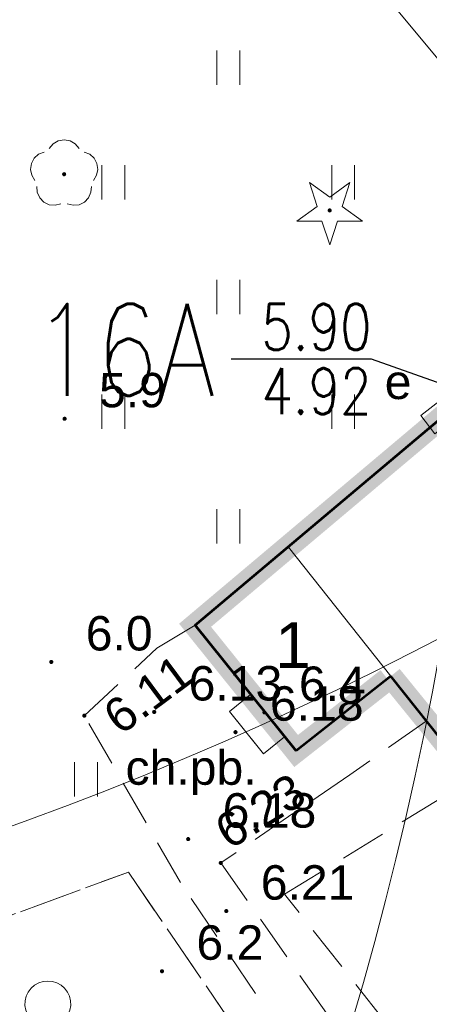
# Model space of a CAD drawing. Extents: x 5474185 to 5474933, y 5916077 to 5916824.
# Tile 181 of 256: x 5474683 to 5474692, y 5916289 to 5916310. Entities that reach past the tile are written whole.
import ezdxf
from ezdxf.enums import TextEntityAlignment as Align

# ---------------------------------------------------------------- set-up
doc = ezdxf.new("R2010")
doc.units = 0
doc.linetypes.add('PRZER2-1', pattern=[1.5, 1, -0.5])
for name, color, linetype, lineweight in [('GESBLO', 253, 'CONTINUOUS', 18), ('GESBLO_O', 253, 'CONTINUOUS', 18), ('GESBZO', 253, 'CONTINUOUS', 50), ('GESSCH', 253, 'CONTINUOUS', 18), ('GSPRDI', 253, 'CONTINUOUS', 18), ('GSPRDL', 253, 'CONTINUOUS', 18), ('GSPWPN', 253, 'CONTINUOUS', 13), ('GSPWPN_O', 253, 'CONTINUOUS', 13), ('GSPWPS', 253, 'CONTINUOUS', 13), ('GSPWPS_O', 253, 'CONTINUOUS', 13), ('GSSKOD', 253, 'CONTINUOUS', 18), ('GSSKOD_O', 253, 'CONTINUOUS', 18), ('GSSUTR', 254, 'CONTINUOUS', 18), ('GSSZAD', 254, 'CONTINUOUS', 18), ('GULEPR', 254, 'CONTINUOUS', 18), ('GUPESE', 254, 'CONTINUOUS', 18), ('GUPESE_O', 254, 'CONTINUOUS', 18), ('IS HP zasięg', 251, 'CONTINUOUS', 20)]:
    doc.layers.add(name, color=color, linetype=linetype, lineweight=lineweight)
for name, color, linetype in [('I-SCIANA', 12, 'CONTINUOUS'), ('ks_Linie_odn', 2, 'CONTINUOUS'), ('ks_Opis_PZ_1', 2, 'CONTINUOUS'), ('ks_Teksty', 2, 'CONTINUOUS')]:
    doc.layers.add(name, color=color, linetype=linetype)
doc.styles.add('Arial', font='arial.ttf')
doc.styles.get("Standard").update_dxf_attribs({"font": 'simplex.shx'})

msp = doc.modelspace()

# ---------------------------------------------------------------- hatches: boundary and pattern name
at = {"layer": 'GSPRDI'}
msp.add_hatch(color=256, dxfattribs=at).paths.add_polyline_path([(5474689.74, 5916306.105), (5474689.726094, 5916306.107202), (5474689.71355, 5916306.113594), (5474689.703594, 5916306.12355), (5474689.697202, 5916306.136094), (5474689.695, 5916306.15), (5474689.697202, 5916306.163906), (5474689.703594, 5916306.17645), (5474689.71355, 5916306.186406), (5474689.726094, 5916306.192798), (5474689.74, 5916306.195), (5474689.753906, 5916306.192798), (5474689.76645, 5916306.186406), (5474689.776406, 5916306.17645), (5474689.782798, 5916306.163906), (5474689.785, 5916306.15), (5474689.782798, 5916306.136094), (5474689.776406, 5916306.12355), (5474689.76645, 5916306.113594), (5474689.753906, 5916306.107202)])
at = {"layer": 'GSPRDL'}
msp.add_hatch(color=256, dxfattribs=at).paths.add_polyline_path([(5474683.96, 5916306.895), (5474683.946094, 5916306.897202), (5474683.93355, 5916306.903594), (5474683.923594, 5916306.91355), (5474683.917202, 5916306.926094), (5474683.915, 5916306.94), (5474683.917202, 5916306.953906), (5474683.923594, 5916306.96645), (5474683.93355, 5916306.976406), (5474683.946094, 5916306.982798), (5474683.96, 5916306.985), (5474683.973906, 5916306.982798), (5474683.98645, 5916306.976406), (5474683.996406, 5916306.96645), (5474684.002798, 5916306.953906), (5474684.005, 5916306.94), (5474684.002798, 5916306.926094), (5474683.996406, 5916306.91355), (5474683.98645, 5916306.903594), (5474683.973906, 5916306.897202)])
at = {"layer": 'GSPWPN'}
for points in [[(5474683.97, 5916301.565), (5474683.958353, 5916301.566533), (5474683.9475, 5916301.571029), (5474683.93818, 5916301.57818), (5474683.931029, 5916301.5875), (5474683.926533, 5916301.598353), (5474683.925, 5916301.61), (5474683.926533, 5916301.621647), (5474683.931029, 5916301.6325), (5474683.93818, 5916301.64182), (5474683.9475, 5916301.648971), (5474683.958353, 5916301.653467), (5474683.97, 5916301.655), (5474683.981647, 5916301.653467), (5474683.9925, 5916301.648971), (5474684.00182, 5916301.64182), (5474684.008971, 5916301.6325), (5474684.013467, 5916301.621647), (5474684.015, 5916301.61), (5474684.013467, 5916301.598353), (5474684.008971, 5916301.5875), (5474684.00182, 5916301.57818), (5474683.9925, 5916301.571029), (5474683.981647, 5916301.566533)], [(5474683.68, 5916296.265), (5474683.668353, 5916296.266533), (5474683.6575, 5916296.271029), (5474683.64818, 5916296.27818), (5474683.641029, 5916296.2875), (5474683.636533, 5916296.298353), (5474683.635, 5916296.31), (5474683.636533, 5916296.321647), (5474683.641029, 5916296.3325), (5474683.64818, 5916296.34182), (5474683.6575, 5916296.348971), (5474683.668353, 5916296.353467), (5474683.68, 5916296.355), (5474683.691647, 5916296.353467), (5474683.7025, 5916296.348971), (5474683.71182, 5916296.34182), (5474683.718971, 5916296.3325), (5474683.723467, 5916296.321647), (5474683.725, 5916296.31), (5474683.723467, 5916296.298353), (5474683.718971, 5916296.2875), (5474683.71182, 5916296.27818), (5474683.7025, 5916296.271029), (5474683.691647, 5916296.266533)], [(5474688.32, 5916295.165), (5474688.308353, 5916295.166533), (5474688.2975, 5916295.171029), (5474688.28818, 5916295.17818), (5474688.281029, 5916295.1875), (5474688.276533, 5916295.198353), (5474688.275, 5916295.21), (5474688.276533, 5916295.221647), (5474688.281029, 5916295.2325), (5474688.28818, 5916295.24182), (5474688.2975, 5916295.248971), (5474688.308353, 5916295.253467), (5474688.32, 5916295.255), (5474688.331647, 5916295.253467), (5474688.3425, 5916295.248971), (5474688.35182, 5916295.24182), (5474688.358971, 5916295.2325), (5474688.363467, 5916295.221647), (5474688.365, 5916295.21), (5474688.363467, 5916295.198353), (5474688.358971, 5916295.1875), (5474688.35182, 5916295.17818), (5474688.3425, 5916295.171029), (5474688.331647, 5916295.166533)], [(5474686.09, 5916289.525), (5474686.078353, 5916289.526533), (5474686.0675, 5916289.531029), (5474686.05818, 5916289.53818), (5474686.051029, 5916289.5475), (5474686.046533, 5916289.558353), (5474686.045, 5916289.57), (5474686.046533, 5916289.581647), (5474686.051029, 5916289.5925), (5474686.05818, 5916289.60182), (5474686.0675, 5916289.608971), (5474686.078353, 5916289.613467), (5474686.09, 5916289.615), (5474686.101647, 5916289.613467), (5474686.1125, 5916289.608971), (5474686.12182, 5916289.60182), (5474686.128971, 5916289.5925), (5474686.133467, 5916289.581647), (5474686.135, 5916289.57), (5474686.133467, 5916289.558353), (5474686.128971, 5916289.5475), (5474686.12182, 5916289.53818), (5474686.1125, 5916289.531029), (5474686.101647, 5916289.526533)]]:
    msp.add_hatch(color=256, dxfattribs=at).paths.add_polyline_path(points)
at = {"layer": 'GSPWPS'}
for points in [[(5474684.4, 5916295.095), (5474684.388353, 5916295.096533), (5474684.3775, 5916295.101029), (5474684.36818, 5916295.10818), (5474684.361029, 5916295.1175), (5474684.356533, 5916295.128353), (5474684.355, 5916295.14), (5474684.356533, 5916295.151647), (5474684.361029, 5916295.1625), (5474684.36818, 5916295.17182), (5474684.3775, 5916295.178971), (5474684.388353, 5916295.183467), (5474684.4, 5916295.185), (5474684.411647, 5916295.183467), (5474684.4225, 5916295.178971), (5474684.43182, 5916295.17182), (5474684.438971, 5916295.1625), (5474684.443467, 5916295.151647), (5474684.445, 5916295.14), (5474684.443467, 5916295.128353), (5474684.438971, 5916295.1175), (5474684.43182, 5916295.10818), (5474684.4225, 5916295.101029), (5474684.411647, 5916295.096533)], [(5474685.92, 5916295.175), (5474685.908353, 5916295.176533), (5474685.8975, 5916295.181029), (5474685.88818, 5916295.18818), (5474685.881029, 5916295.1975), (5474685.876533, 5916295.208353), (5474685.875, 5916295.22), (5474685.876533, 5916295.231647), (5474685.881029, 5916295.2425), (5474685.88818, 5916295.25182), (5474685.8975, 5916295.258971), (5474685.908353, 5916295.263467), (5474685.92, 5916295.265), (5474685.931647, 5916295.263467), (5474685.9425, 5916295.258971), (5474685.95182, 5916295.25182), (5474685.958971, 5916295.2425), (5474685.963467, 5916295.231647), (5474685.965, 5916295.22), (5474685.963467, 5916295.208353), (5474685.958971, 5916295.1975), (5474685.95182, 5916295.18818), (5474685.9425, 5916295.181029), (5474685.931647, 5916295.176533)], [(5474687.69, 5916294.735), (5474687.678353, 5916294.736533), (5474687.6675, 5916294.741029), (5474687.65818, 5916294.74818), (5474687.651029, 5916294.7575), (5474687.646533, 5916294.768353), (5474687.645, 5916294.78), (5474687.646533, 5916294.791647), (5474687.651029, 5916294.8025), (5474687.65818, 5916294.81182), (5474687.6675, 5916294.818971), (5474687.678353, 5916294.823467), (5474687.69, 5916294.825), (5474687.701647, 5916294.823467), (5474687.7125, 5916294.818971), (5474687.72182, 5916294.81182), (5474687.728971, 5916294.8025), (5474687.733467, 5916294.791647), (5474687.735, 5916294.78), (5474687.733467, 5916294.768353), (5474687.728971, 5916294.7575), (5474687.72182, 5916294.74818), (5474687.7125, 5916294.741029), (5474687.701647, 5916294.736533)], [(5474686.66, 5916292.405), (5474686.648353, 5916292.406533), (5474686.6375, 5916292.411029), (5474686.62818, 5916292.41818), (5474686.621029, 5916292.4275), (5474686.616533, 5916292.438353), (5474686.615, 5916292.45), (5474686.616533, 5916292.461647), (5474686.621029, 5916292.4725), (5474686.62818, 5916292.48182), (5474686.6375, 5916292.488971), (5474686.648353, 5916292.493467), (5474686.66, 5916292.495), (5474686.671647, 5916292.493467), (5474686.6825, 5916292.488971), (5474686.69182, 5916292.48182), (5474686.698971, 5916292.4725), (5474686.703467, 5916292.461647), (5474686.705, 5916292.45), (5474686.703467, 5916292.438353), (5474686.698971, 5916292.4275), (5474686.69182, 5916292.41818), (5474686.6825, 5916292.411029), (5474686.671647, 5916292.406533)], [(5474687.37, 5916291.885), (5474687.358353, 5916291.886533), (5474687.3475, 5916291.891029), (5474687.33818, 5916291.89818), (5474687.331029, 5916291.9075), (5474687.326533, 5916291.918353), (5474687.325, 5916291.93), (5474687.326533, 5916291.941647), (5474687.331029, 5916291.9525), (5474687.33818, 5916291.96182), (5474687.3475, 5916291.968971), (5474687.358353, 5916291.973467), (5474687.37, 5916291.975), (5474687.381647, 5916291.973467), (5474687.3925, 5916291.968971), (5474687.40182, 5916291.96182), (5474687.408971, 5916291.9525), (5474687.413467, 5916291.941647), (5474687.415, 5916291.93), (5474687.413467, 5916291.918353), (5474687.408971, 5916291.9075), (5474687.40182, 5916291.89818), (5474687.3925, 5916291.891029), (5474687.381647, 5916291.886533)], [(5474687.49, 5916290.835), (5474687.478353, 5916290.836533), (5474687.4675, 5916290.841029), (5474687.45818, 5916290.84818), (5474687.451029, 5916290.8575), (5474687.446533, 5916290.868353), (5474687.445, 5916290.88), (5474687.446533, 5916290.891647), (5474687.451029, 5916290.9025), (5474687.45818, 5916290.91182), (5474687.4675, 5916290.918971), (5474687.478353, 5916290.923467), (5474687.49, 5916290.925), (5474687.501647, 5916290.923467), (5474687.5125, 5916290.918971), (5474687.52182, 5916290.91182), (5474687.528971, 5916290.9025), (5474687.533467, 5916290.891647), (5474687.535, 5916290.88), (5474687.533467, 5916290.868353), (5474687.528971, 5916290.8575), (5474687.52182, 5916290.84818), (5474687.5125, 5916290.841029), (5474687.501647, 5916290.836533)]]:
    msp.add_hatch(color=256, dxfattribs=at).paths.add_polyline_path(points)

# ---------------------------------------------------------------- linework, layer by layer
at = {"layer": 'GESBLO', "linetype": 'Continuous', "lineweight": 13}
for p, q in [((5474688.84, 5916298.81, 10.18), (5474692.81, 5916302.17, 10.18)), ((5474686.81, 5916297.11, 10.18), (5474688.84, 5916298.81, 10.18)), ((5474688.84, 5916298.81, 10.18), (5474691.07, 5916296, 10.18)), ((5474691.07, 5916296, 10.18), (5474688.84, 5916298.81, 10.18)), ((5474689.01, 5916294.37, 10.18), (5474686.81, 5916297.11, 10.18)), ((5474691.07, 5916296, 10.18), (5474689.01, 5916294.37, 10.18)), ((5474695.5, 5916290.42, 10.18), (5474691.07, 5916296, 10.18))]:
    msp.add_line(p, q, dxfattribs=at)
at = {"layer": 'GESBZO', "linetype": 'Continuous', "lineweight": 53}
for p, q in [((5474686.81, 5916297.11, 10.18), (5474692.81, 5916302.17, 10.18)), ((5474689.01, 5916294.37, 10.18), (5474686.81, 5916297.11, 10.18)), ((5474691.07, 5916296, 10.18), (5474689.01, 5916294.37, 10.18)), ((5474695.5, 5916290.42, 10.18), (5474691.07, 5916296, 10.18))]:
    msp.add_line(p, q, dxfattribs=at)
at = {"layer": 'GESSCH', "linetype": 'Continuous', "lineweight": 13}
for p, q in [((5474688.02, 5916295.6, 10.18), (5474687.56, 5916295.23, 10.18)), ((5474688.76, 5916294.68, 10.18), (5474688.02, 5916295.6, 10.18)), ((5474687.56, 5916295.23, 10.18), (5474688.3, 5916294.31, 10.18)), ((5474688.3, 5916294.31, 10.18), (5474688.76, 5916294.68, 10.18))]:
    msp.add_line(p, q, dxfattribs=at)
at = {"layer": 'GSPRDI', "elevation": 10.12, "flags": 128}
msp.add_lwpolyline([(5474690.012471, 5916306.238531), (5474690.453338, 5916305.918222), (5474689.908396, 5916305.918222), (5474689.74, 5916305.399952), (5474689.571604, 5916305.918222), (5474689.026662, 5916305.918222), (5474689.467529, 5916306.238531), (5474689.299133, 5916306.756801), (5474689.74, 5916306.436493), (5474690.180867, 5916306.756801), (5474690.012471, 5916306.238531)], close=True, dxfattribs=at)
at = {"layer": 'GSPRDL', "elevation": 10.12, "flags": 128}
for points in [[(5474683.635723, 5916307.503333), (5474683.719447, 5916307.602679), (5474683.832044, 5916307.667494), (5474683.96, 5916307.69), (5474684.087956, 5916307.667494), (5474684.200553, 5916307.602679), (5474684.284277, 5916307.503333)], [(5474683.324031, 5916306.805674), (5474683.25542, 5916306.915999), (5474683.228571, 5916307.043115), (5474683.246708, 5916307.171763), (5474683.307652, 5916307.286501), (5474683.40409, 5916307.373559), (5474683.524445, 5916307.422485)], [(5474684.395555, 5916307.422485), (5474684.51591, 5916307.373559), (5474684.612348, 5916307.286501), (5474684.673292, 5916307.171763), (5474684.691429, 5916307.043115), (5474684.66458, 5916306.915999), (5474684.595969, 5916306.805674)], [(5474683.891227, 5916306.293649), (5474683.765099, 5916306.262488), (5474683.635908, 5916306.276234), (5474683.519161, 5916306.333237), (5474683.428871, 5916306.426655), (5474683.375875, 5916306.545275), (5474683.366535, 5916306.674859)], [(5474684.553465, 5916306.674859), (5474684.544125, 5916306.545275), (5474684.491129, 5916306.426655), (5474684.400839, 5916306.333237), (5474684.284092, 5916306.276234), (5474684.154901, 5916306.262488), (5474684.028773, 5916306.293649)]]:
    msp.add_lwpolyline(points, dxfattribs=at)
at = {"layer": 'GSSKOD', "linetype": 'PRZER2-1', "lineweight": 13}
for p, q in [((5474685.98, 5916296.61, 10.18), (5474686.81, 5916297.11, 10.18)), ((5474686.81, 5916297.11, 10.18), (5474688.02, 5916295.6, 10.18)), ((5474684.4, 5916295.14, 10.18), (5474685.98, 5916296.61, 10.18)), ((5474689.01, 5916294.37, 10.18), (5474691.07, 5916296, 10.18)), ((5474691.07, 5916296, 10.18), (5474691.84, 5916295.02, 10.18)), ((5474688.02, 5916295.6, 10.18), (5474687.56, 5916295.23, 10.18)), ((5474687.56, 5916295.23, 10.18), (5474688.3, 5916294.31, 10.18)), ((5474686.49, 5916291.5, 10.18), (5474684.4, 5916295.14, 10.18)), ((5474691.84, 5916295.02, 10.18), (5474690.18, 5916293.85, 10.18)), ((5474688.3, 5916294.31, 10.18), (5474688.76, 5916294.68, 10.18)), ((5474688.76, 5916294.68, 10.18), (5474689.01, 5916294.37, 10.18)), ((5474690.18, 5916293.85, 10.18), (5474687.37, 5916291.93, 10.18)), ((5474687.37, 5916291.93, 10.18), (5474690.55, 5916287.4, 10.18)), ((5474689.81, 5916286.6, 10.18), (5474686.49, 5916291.5, 10.18))]:
    msp.add_line(p, q, dxfattribs=at)
at = {"layer": 'GSSUTR', "linetype": 'PRZER2-1', "lineweight": 13}
for p, q in [((5474688.76, 5916291.25, 10.1), (5474692.14, 5916293.33, 10.1)), ((5474681.96, 5916290.48, 10.1), (5474685.36, 5916291.73, 10.1)), ((5474685.36, 5916291.73, 10.1), (5474692.85, 5916280.74, 10.1)), ((5474694.64, 5916283.78, 10.1), (5474688.76, 5916291.25, 10.1))]:
    msp.add_line(p, q, dxfattribs=at)
at = {"layer": 'GSSUTR', "elevation": 10.1, "flags": 128}
for points in [[(5474687.28334, 5916309.639592), (5474687.28334, 5916308.889592)], [(5474687.78334, 5916308.889592), (5474687.78334, 5916309.639592)], [(5474684.78334, 5916307.139592), (5474684.78334, 5916306.389592)], [(5474685.28334, 5916306.389592), (5474685.28334, 5916307.139592)], [(5474689.78334, 5916307.139592), (5474689.78334, 5916306.389592)], [(5474690.28334, 5916306.389592), (5474690.28334, 5916307.139592)], [(5474687.28334, 5916304.639592), (5474687.28334, 5916303.889592)], [(5474687.78334, 5916303.889592), (5474687.78334, 5916304.639592)], [(5474684.78334, 5916302.139592), (5474684.78334, 5916301.389592)], [(5474685.28334, 5916301.389592), (5474685.28334, 5916302.139592)], [(5474689.78334, 5916302.139592), (5474689.78334, 5916301.389592)], [(5474690.28334, 5916301.389592), (5474690.28334, 5916302.139592)], [(5474687.28334, 5916299.639592), (5474687.28334, 5916298.889592)], [(5474687.78334, 5916298.889592), (5474687.78334, 5916299.639592)], [(5474684.18334, 5916294.128045), (5474684.18334, 5916293.378045)], [(5474684.68334, 5916293.378045), (5474684.68334, 5916294.128045)]]:
    msp.add_lwpolyline(points, dxfattribs=at)
at = {"layer": 'GSSZAD', "linetype": 'PRZER2-1', "lineweight": 13}
for p, q in [((5474688.76, 5916291.25, 10.1), (5474692.14, 5916293.33, 10.1)), ((5474685.36, 5916291.73, 10.1), (5474681.96, 5916290.48, 10.1)), ((5474692.85, 5916280.74, 10.1), (5474685.36, 5916291.73, 10.1)), ((5474694.64, 5916283.78, 10.1), (5474688.76, 5916291.25, 10.1))]:
    msp.add_line(p, q, dxfattribs=at)
at = {"layer": 'GSSZAD', "elevation": 10.1, "flags": 128}
msp.add_lwpolyline([(5474683.214688, 5916288.542309), (5474683.159433, 5916288.62794), (5474683.122688, 5916288.722995), (5474683.10598, 5916288.823527), (5474683.110002, 5916288.925358), (5474683.134588, 5916289.024258), (5474683.178717, 5916289.116119), (5474683.240554, 5916289.197124), (5474683.317532, 5916289.263908), (5474683.406452, 5916289.313698), (5474683.50362, 5916289.344423), (5474683.605, 5916289.354809), (5474683.70638, 5916289.344423), (5474683.803548, 5916289.313698), (5474683.892468, 5916289.263908), (5474683.969446, 5916289.197124), (5474684.031283, 5916289.116119), (5474684.075412, 5916289.024258), (5474684.099998, 5916288.925358), (5474684.10402, 5916288.823527), (5474684.087312, 5916288.722995), (5474684.050567, 5916288.62794), (5474683.995312, 5916288.542309)], dxfattribs=at)
at = {"layer": 'GULEPR', "linetype": 'Continuous', "lineweight": 13}
msp.add_line((5474691.16, 5916310.58, 10.14), (5474696.13, 5916304.59, 10.14), dxfattribs=at)
at = {"layer": 'GUPESE'}
msp.add_3dface([(5474692.029899, 5916301.285172, 10.16), (5474691.722077, 5916301.679184, 10.16), (5474692.510101, 5916302.294828, 10.16), (5474692.817923, 5916301.900816, 10.16)], dxfattribs=at)
at = {"layer": 'I-SCIANA', "const_width": 0.5, "elevation": 10.18}
msp.add_lwpolyline([(5474691.07, 5916296), (5474695.555367, 5916290.464866), (5474699.56, 5916293.71), (5474692.81, 5916302.17), (5474686.81, 5916297.11), (5474689.01, 5916294.37), (5474691.001347, 5916295.93463)], dxfattribs=at)
at = {"layer": 'IS HP zasięg', "lineweight": 15, "ltscale": 0.7}
for centre in [(5474657.383907, 5916363.309527, 10.18), (5474680.96, 5916236.9), (5474680.96, 5916236.9)]:
    msp.add_circle(centre, 75, dxfattribs=at)
at = {"layer": 'IS HP zasięg', "lineweight": 20, "ltscale": 0.7}
msp.add_circle((5474618.317819, 5916309.855134, 10.16), 75, dxfattribs=at)
at = {"layer": 'ks_Linie_odn'}
msp.add_lwpolyline([(5474693.48, 5916301.91), (5474690.6521, 5916302.9114), (5474687.5921, 5916302.9114)], dxfattribs=at)

# ---------------------------------------------------------------- texts
at = {"layer": 'GESBLO_O', "linetype": 'Continuous', "lineweight": 0, "style": 'Arial'}
msp.add_text('1', height=1, dxfattribs=at).set_placement((5474688.94, 5916296.177144, 10.8), align=Align.CENTER)
at = {"layer": 'GSPWPN_O', "linetype": 'Continuous', "lineweight": 0, "style": 'Arial'}
for s, p in [('5.9', (5474684.72, 5916301.86, 10.8)), ('6.0', (5474684.43, 5916296.56, 10.8)), ('6.4', (5474689.07, 5916295.46, 10.8)), ('6.2', (5474686.84, 5916289.82, 10.8))]:
    msp.add_text(s, height=0.75, dxfattribs=at).set_placement(p)
at = {"layer": 'GSPWPS_O', "linetype": 'Continuous', "lineweight": 0, "style": 'Arial'}
for s, rotation, p in [('6.11', 36.592728, (5474685.18358, 5916294.696008, 10.8)), ('6.23', 31.988525, (5474687.560329, 5916292.206118, 10.8))]:
    msp.add_text(s, height=0.75, rotation=rotation, dxfattribs=at).set_placement(p)
for s, p in [('6.13', (5474686.67, 5916295.47, 10.8)), ('6.18', (5474688.44, 5916295.03, 10.8)), ('6.18', (5474687.41, 5916292.7, 10.8)), ('6.21', (5474688.24, 5916291.13, 10.8))]:
    msp.add_text(s, height=0.75, dxfattribs=at).set_placement(p)
at = {"layer": 'GSSKOD_O', "linetype": 'Continuous', "lineweight": 0, "style": 'Arial'}
msp.add_text('ch.pb.', height=0.75, dxfattribs=at).set_placement((5474686.722988, 5916293.63356, 10.8), align=Align.CENTER)
at = {"layer": 'GUPESE_O', "linetype": 'Continuous', "lineweight": 0, "style": 'Arial'}
msp.add_text('e', height=0.75, dxfattribs=at).set_placement((5474691.52, 5916302.04, 10.8), align=Align.RIGHT)
at = {"layer": 'ks_Opis_PZ_1', "width": 0.8}
msp.add_text('116A', height=2, dxfattribs=at).set_placement((5474687.2521, 5916302.1114), align=Align.RIGHT)
at = {"layer": 'ks_Teksty', "width": 0.8}
for s, p in [('5.90', (5474690.6521, 5916303.1114)), ('4.92', (5474690.6521, 5916301.7114))]:
    msp.add_text(s, height=1, dxfattribs=at).set_placement(p, align=Align.RIGHT)

doc.saveas('drawing.dxf')
